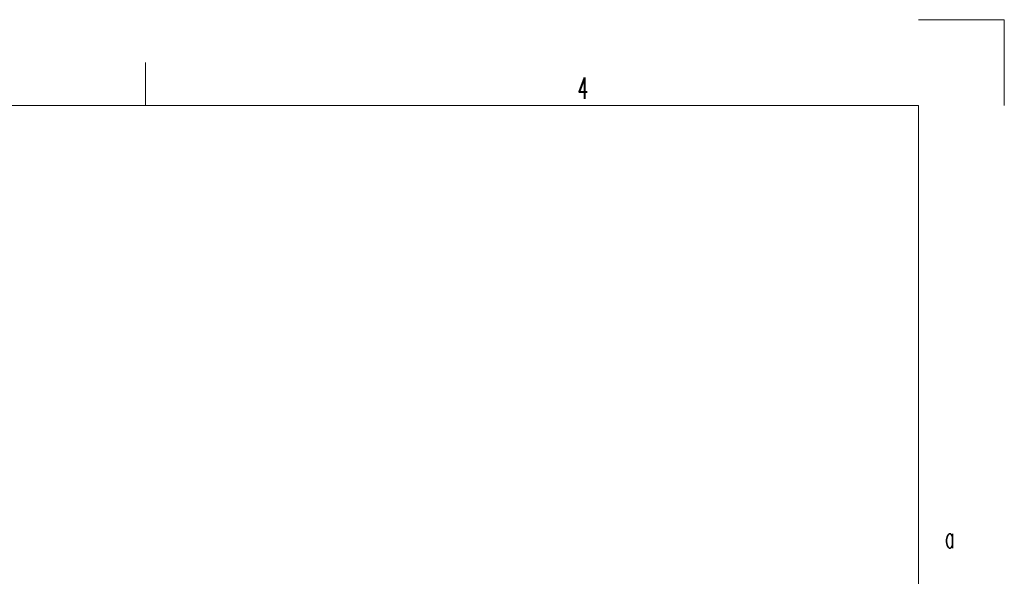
# Model space of a CAD drawing. Header units: millimetres. Extents: x 0 to 420, y 0 to 297.
# Tile 9 of 9: x 305 to 420, y 232 to 297. Entities that reach past the tile are written whole.
import ezdxf

# ---------------------------------------------------------------- set-up
doc = ezdxf.new("R2010")
doc.units = ezdxf.units.MM
doc.layers.add('30', color=7, linetype='Continuous', true_color=0xffffff)
doc.styles.add('din', font='simplex.shx')

msp = doc.modelspace()

# ---------------------------------------------------------------- linework, layer by layer
at = {"layer": '30', "color": 251, "linetype": 'Continuous', "lineweight": 13}
for p, q in [((410, 297), (420, 297)), ((420, 287), (420, 297)), ((320, 287), (320, 292))]:
    msp.add_line(p, q, dxfattribs=at)
at = {"layer": '30', "color": 251, "linetype": 'Continuous', "lineweight": 18}
for p in [(20, 287), (410, 10)]:
    msp.add_line(p, (410, 287), dxfattribs=at)

# ---------------------------------------------------------------- texts
at = {"layer": '30', "color": 251, "linetype": 'Continuous', "lineweight": 13, "char_height": 2.5, "attachment_point": 7, "line_spacing_factor": 0.843373, "style": 'din'}
for s, insert in [('\\W0.5833;4', (370.32, 287.77)), ('\\W0.5469;a', (413.1, 235.46))]:
    msp.add_mtext(s, dxfattribs=dict(at, insert=insert))

doc.saveas('drawing.dxf')
